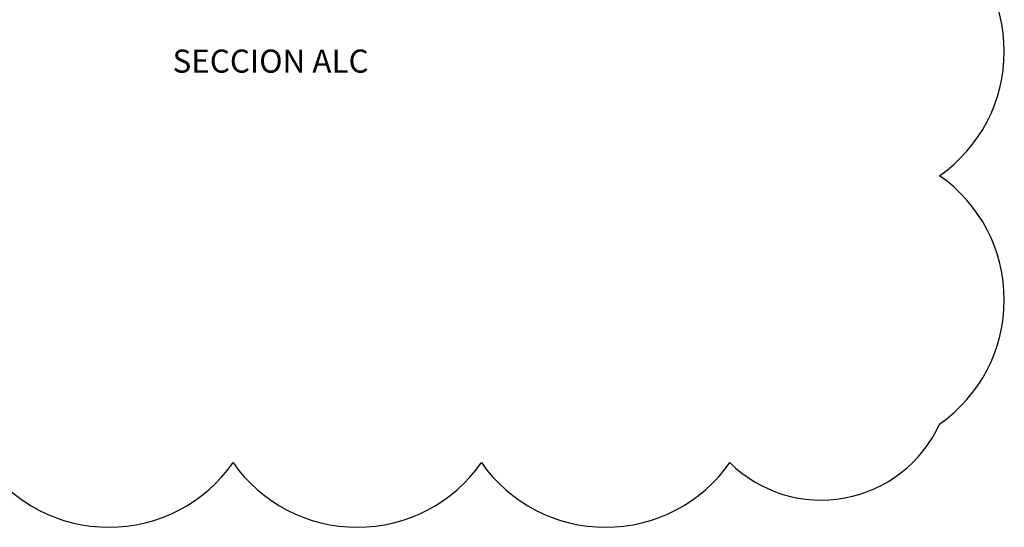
# Model space of a CAD drawing. Header units: metres. Extents: x 725561 to 725799, y 9150913 to 9151110.
# Tile 14 of 36: x 725617.13 to 725625.67, y 9150942.2 to 9150946.61. Entities that reach past the tile are written whole.
import ezdxf

# ---------------------------------------------------------------- set-up
doc = ezdxf.new("R2010")
doc.units = ezdxf.units.M
doc.layers.add('AIR.A3-T-ESTRUCT 02', color=2, linetype='Continuous')
doc.layers.add('Layer3 (.10)', color=3, linetype='Continuous')
doc.styles.get("Standard").update_dxf_attribs({"font": 'simplex.shx'})

msp = doc.modelspace()

# ---------------------------------------------------------------- linework, layer by layer
at = {"layer": 'Layer3 (.10)'}
msp.add_lwpolyline([(725608.2127, 9150942.7656, 0.520567), (725610.3662, 9150942.7656, 0.520567), (725612.5196, 9150942.7656, 0.520567), (725614.673, 9150942.7656, 0.520567), (725616.8264, 9150942.7656, 0.520567), (725618.9799, 9150942.7656, 0.520567), (725621.1333, 9150942.7656, 0.520567), (725623.2867, 9150942.7656, 0.520567), (725625.106, 9150943.0998, 0.520567), (725625.106, 9150945.2532, 0.520567), (725625.106, 9150947.4066, 0.520567), (725625.106, 9150949.56, 0.520567), (725625.106, 9150951.7135, 0.520567), (725625.106, 9150953.8669, 0.520567), (725623.1311, 9150954.0455, 0.520567), (725620.9777, 9150954.0455, 0.520567), (725618.8243, 9150954.0455, 0.520567), (725616.6708, 9150954.0455, 0.520567), (725614.5174, 9150954.0455, 0.520567), (725612.364, 9150954.0455, 0.520567), (725610.2106, 9150954.0455, 0.520567), (725608.0571, 9150954.0455, 0.520567)], format="xyb", dxfattribs=at)

# ---------------------------------------------------------------- texts
at = {"layer": 'AIR.A3-T-ESTRUCT 02', "ltscale": 0.1, "insert": (725618.4547, 9150946.3463), "char_height": 0.2, "attachment_point": 1}
msp.add_mtext_dynamic_manual_height_columns('\\pxt10;SECCION ALC ', width=1.991647, gutter_width=1, heights=[0], dxfattribs=at)

doc.saveas('drawing.dxf')
